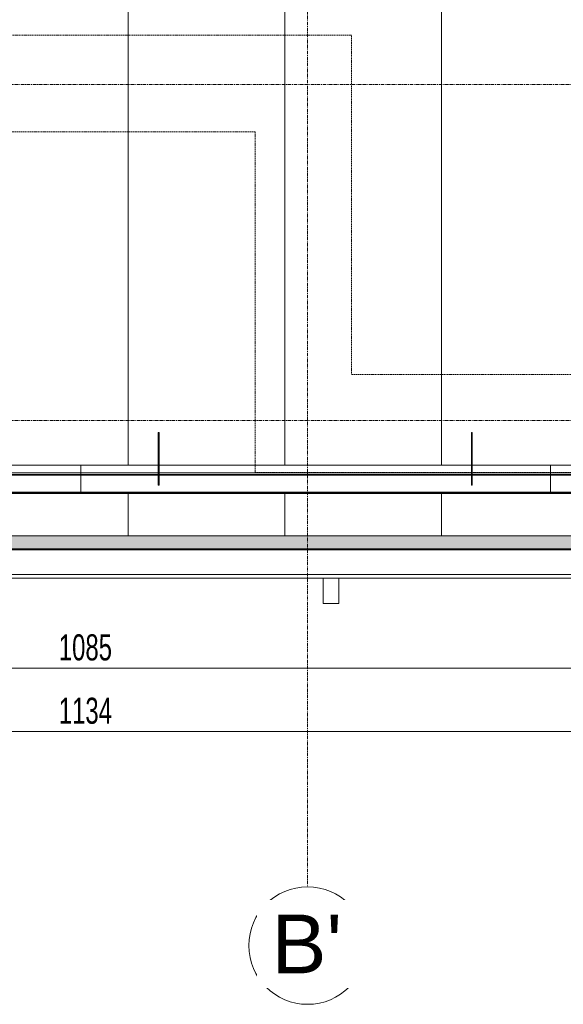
# Model space of a CAD drawing. Header units: centimetres. Extents: x 376 to 6517, y 1901 to 66534.
# Tile 105 of 115: x 3904 to 4112, y 65304 to 65681. Entities that reach past the tile are written whole.
import ezdxf

# ---------------------------------------------------------------- set-up
doc = ezdxf.new("R2010")
doc.units = ezdxf.units.CM
doc.linetypes.add('Linia siatki', pattern=[2.2225, 1.27, -0.3175, 0.3175, -0.3175])
doc.linetypes.add('Ukryty', pattern=[0.714375, 0.47625, -0.238125])
for name, color, linetype, lineweight in [('A-ANNO-DIMS', 7, 'Continuous', 5), ('A-ANNO-DIMS-50', 7, 'Continuous', 5), ('A-DETL-HDLN', 7, 'Ukryty', 5), ('A-DETL-MBND', 7, 'Continuous', 5), ('A-ROOF-OTLN', 7, 'Continuous', 5), ('A-ROOF-PATT', 7, 'Continuous', 5), ('S-GRID', 7, 'Continuous', 5), ('S-GRID-IDEN', 7, 'Continuous', 5)]:
    doc.layers.add(name, color=color, linetype=linetype, lineweight=lineweight)
doc.styles.add('Arial Narrow_1', font='ARIALN.TTF', dxfattribs={"width": 0.8, "height": 10})
doc.styles.add('Arial_2', font='arial.ttf', dxfattribs={"height": 22.5})
doc.dimstyles.new('REVIT_standard', dxfattribs={"dimscale": 30.48, "dimtxt": 10.23431, "dimasz": 0.246063, "dimexe": 0.164042, "dimexo": 0.0625, "dimgap": 0, "dimtad": 1, "dimdec": 1, "dimrnd": 0.5, "dimdsep": 46, "dimtxsty": 'Arial Narrow_1', "dimblk1": 'OBLIQUE', "dimblk2": 'OBLIQUE', "dimsah": 1, "dimcen": 0.09, "dimazin": 0, "dimtfac": 1, "dimtdec": 4, "dimtix": 1, "dimtmove": 0, "dimatfit": 3, "dimfxl": 0.164042, "dimfxlon": 1, "dimtvp": 1, "dimtolj": 1, "dimtzin": 0, "dimarcsym": 2})
doc.dimstyles.new('standard_wielkość_otworów', dxfattribs={"dimscale": 30.48, "dimtxt": 10.23431, "dimasz": 0.246063, "dimexe": 0.164042, "dimexo": 0.0625, "dimgap": 0, "dimtad": 1, "dimdec": 1, "dimrnd": 0.5, "dimdsep": 46, "dimtxsty": 'Arial Narrow_1', "dimblk1": 'OBLIQUE', "dimblk2": 'OBLIQUE', "dimsah": 1, "dimcen": 0.09, "dimazin": 0, "dimtfac": 1, "dimtdec": 4, "dimtix": 1, "dimtmove": 0, "dimatfit": 3, "dimfxl": 0.164042, "dimfxlon": 1, "dimtvp": 1, "dimtolj": 1, "dimtzin": 0, "dimarcsym": 2})

# ---------------------------------------------------------------- blocks, each defined once
blk = doc.blocks.new('Construction_Roof-Accessories_Lindab_SNO_KOTEGL - Construction_Roof-Accessories_Lindab_SNO-V37-Dach PB')
at = {"layer": 'A-DETL-MBND'}
for p, q in [((63791.56, 65510.41), (63761.86, 65510.41)), ((63761.86, 65510.41), (63761.86, 65510.38)), ((63761.86, 65504.19), (63761.86, 65510.38)), ((63911.56, 65510.41), (63791.86, 65510.41)), ((63941.86, 65510.41), (63911.86, 65510.41)), ((63941.86, 65510.38), (63941.86, 65510.41)), ((63941.86, 65510.38), (63941.86, 65504.19)), ((63761.86, 65504.19), (63761.86, 65503.86)), ((63761.86, 65500.09), (63761.86, 65503.86)), ((63941.86, 65503.86), (63941.86, 65504.19)), ((63941.86, 65503.86), (63941.86, 65500.09)), ((63761.86, 65499.87), (63761.86, 65500.09)), ((63761.86, 65500.09), (63941.86, 65500.09)), ((63761.86, 65499.7), (63761.86, 65499.81)), ((63761.86, 65499.81), (63941.86, 65499.81)), ((63761.86, 65499.55), (63761.86, 65499.7)), ((63761.86, 65499.7), (63941.86, 65499.7)), ((63761.86, 65499.55), (63761.86, 65499.54)), ((63761.86, 65499.54), (63941.86, 65499.54)), ((63941.86, 65500.09), (63941.86, 65499.87)), ((63941.86, 65499.81), (63941.86, 65499.7)), ((63941.86, 65499.7), (63941.86, 65499.55)), ((63941.86, 65499.54), (63941.86, 65499.55))]:
    blk.add_line(p, q, dxfattribs=at)
at = {"layer": 'A-DETL-MBND', "color": 253, "true_color": 0xa3a3a3}
for p, q in [((63761.86, 65510.41), (63761.86, 65510.35)), ((63761.86, 65510.35), (63761.86, 65510.31)), ((63761.86, 65510.29), (63761.86, 65510.3)), ((63761.86, 65510.28), (63761.86, 65510.3)), ((63761.86, 65510.25), (63761.86, 65510.29)), ((63761.86, 65510.28), (63761.86, 65504.19)), ((63761.86, 65506.78), (63761.86, 65510.25)), ((63791.86, 65510.41), (63791.58, 65510.41)), ((63911.86, 65510.41), (63911.58, 65510.41)), ((63941.86, 65510.31), (63941.86, 65510.41)), ((63941.86, 65510.3), (63941.86, 65510.28)), ((63941.86, 65510.3), (63941.86, 65510.25)), ((63941.86, 65504.19), (63941.86, 65510.28)), ((63941.86, 65510.25), (63941.86, 65506.78)), ((63761.86, 65507.58), (63791.56, 65507.58)), ((63761.86, 65506.85), (63791.56, 65506.85)), ((63761.86, 65506.78), (63761.86, 65506.6)), ((63791.86, 65507.58), (63911.56, 65507.58)), ((63791.86, 65506.85), (63911.56, 65506.85)), ((63911.86, 65507.58), (63941.86, 65507.58)), ((63911.86, 65506.85), (63941.86, 65506.85)), ((63941.86, 65506.6), (63941.86, 65506.78)), ((63761.86, 65503.93), (63761.86, 65504.08)), ((63761.86, 65503.92), (63761.86, 65500.14)), ((63941.86, 65504.08), (63941.86, 65503.93)), ((63941.86, 65500.14), (63941.86, 65503.92)), ((63761.86, 65500.02), (63761.86, 65499.94)), ((63761.86, 65499.94), (63761.86, 65499.87)), ((63761.86, 65499.81), (63761.86, 65499.7)), ((63761.86, 65499.66), (63761.86, 65499.8)), ((63761.86, 65499.66), (63761.86, 65499.67)), ((63761.86, 65499.66), (63761.86, 65499.54)), ((63941.86, 65499.94), (63941.86, 65500.02)), ((63941.86, 65499.87), (63941.86, 65499.94)), ((63941.86, 65499.7), (63941.86, 65499.81)), ((63941.86, 65499.8), (63941.86, 65499.66)), ((63941.86, 65499.54), (63941.86, 65499.66))]:
    blk.add_line(p, q, dxfattribs=at)
at = {"layer": 'A-DETL-MBND', "color": 254, "true_color": 0xdddddd}
for p, q in [((63761.86, 65510.25), (63761.86, 65506.85)), ((63941.86, 65506.85), (63941.86, 65510.25)), ((63761.86, 65506.93), (63761.86, 65507.58)), ((63761.86, 65506.8), (63761.86, 65506.93)), ((63761.86, 65506.79), (63761.86, 65506.85)), ((63761.86, 65506.76), (63761.86, 65506.8)), ((63761.86, 65506.75), (63761.86, 65506.79)), ((63761.86, 65506.73), (63761.86, 65506.76)), ((63761.86, 65506.73), (63761.86, 65506.75)), ((63761.86, 65506.72), (63761.86, 65506.73)), ((63761.86, 65506.72), (63761.86, 65506.73)), ((63761.86, 65506.66), (63761.86, 65506.6)), ((63791.56, 65507.58), (63791.86, 65507.58)), ((63791.56, 65506.85), (63791.86, 65506.85)), ((63911.56, 65507.58), (63911.86, 65507.58)), ((63911.56, 65506.85), (63911.86, 65506.85)), ((63941.86, 65507.58), (63941.86, 65506.93)), ((63941.86, 65506.93), (63941.86, 65506.72)), ((63941.86, 65506.85), (63941.86, 65506.79)), ((63941.86, 65506.79), (63941.86, 65506.72)), ((63941.86, 65506.6), (63941.86, 65506.66))]:
    blk.add_line(p, q, dxfattribs=at)
at = {"layer": 'A-DETL-MBND', "color": 7, "true_color": 0xf2f2f2}
for p, q in [((63761.86, 65507.58), (63761.86, 65507.54)), ((63761.86, 65507.54), (63761.86, 65506.93)), ((63941.86, 65507.54), (63941.86, 65507.58)), ((63941.86, 65506.93), (63941.86, 65507.54))]:
    blk.add_line(p, q, dxfattribs=at)
at = {"layer": 'A-DETL-MBND', "color": 9, "true_color": 0xc7c7c7}
for p, q in [((63761.86, 65507.54), (63791.56, 65507.54)), ((63791.56, 65506.6), (63791.86, 65506.6)), ((63791.58, 65506.78), (63791.86, 65506.78)), ((63791.86, 65507.54), (63911.56, 65507.54)), ((63911.56, 65506.6), (63911.86, 65506.6)), ((63911.58, 65506.78), (63911.86, 65506.78)), ((63911.86, 65507.54), (63941.86, 65507.54))]:
    blk.add_line(p, q, dxfattribs=at)
at = {"layer": 'A-DETL-MBND', "color": 251, "true_color": 0x666666}
for p, q in [((63761.86, 65506.78), (63791.56, 65506.78)), ((63761.86, 65506.6), (63791.56, 65506.6)), ((63791.86, 65506.78), (63911.56, 65506.78)), ((63791.86, 65506.6), (63911.56, 65506.6)), ((63911.86, 65506.78), (63941.86, 65506.78)), ((63911.86, 65506.6), (63941.86, 65506.6)), ((63761.86, 65500.14), (63941.86, 65500.14))]:
    blk.add_line(p, q, dxfattribs=at)
at = {"layer": 'A-DETL-MBND', "color": 254, "true_color": 0xeaeaea}
for p, q in [((63791.59, 65507.54), (63791.86, 65507.54)), ((63911.59, 65507.54), (63911.86, 65507.54))]:
    blk.add_line(p, q, dxfattribs=at)
blk = doc.blocks.new('Construction_Roof-Accessories_Lindab_KOTEGL - Construction_Roof-Accessories_Lindab_KOTEGL-V38-Dach PB')
at = {"layer": 'A-DETL-MBND'}
for p, q in [((63971.56, 65508.46), (63971.56, 65523.02)), ((63971.86, 65523.02), (63971.56, 65523.02)), ((63971.86, 65523.02), (63971.86, 65508.46)), ((63971.56, 65508.46), (63971.56, 65507.65)), ((63971.86, 65507.65), (63971.86, 65508.46)), ((63971.56, 65503.07), (63971.56, 65507.65)), ((63971.86, 65507.65), (63971.86, 65503.07)), ((63971.56, 65503.07), (63971.56, 65502.82)), ((63971.56, 65502.84), (63971.56, 65502.82)), ((63971.56, 65502.82), (63971.86, 65502.82)), ((63971.86, 65502.82), (63971.86, 65503.07)), ((63971.86, 65502.82), (63971.86, 65502.84))]:
    blk.add_line(p, q, dxfattribs=at)
at = {"layer": 'A-DETL-MBND', "color": 251, "true_color": 0x666666}
for p, q in [((63971.56, 65523.02), (63971.56, 65514.05)), ((63971.86, 65514.05), (63971.86, 65523.02)), ((63971.56, 65511.84), (63971.56, 65514.05)), ((63971.56, 65511.54), (63971.56, 65513.26)), ((63971.86, 65514.05), (63971.86, 65511.84)), ((63971.86, 65513.26), (63971.86, 65511.54)), ((63971.56, 65511.55), (63971.56, 65511.84)), ((63971.56, 65509.35), (63971.56, 65511.55)), ((63971.56, 65509.04), (63971.56, 65510.76)), ((63971.56, 65509.05), (63971.56, 65509.35)), ((63971.56, 65508.25), (63971.56, 65509.05)), ((63971.56, 65507.99), (63971.56, 65508.32)), ((63971.86, 65511.84), (63971.86, 65511.55)), ((63971.86, 65511.55), (63971.86, 65509.35)), ((63971.86, 65510.76), (63971.86, 65509.04)), ((63971.86, 65509.35), (63971.86, 65509.05)), ((63971.86, 65509.05), (63971.86, 65508.25)), ((63971.86, 65508.32), (63971.86, 65507.99)), ((63971.56, 65506.05), (63971.56, 65508.25)), ((63971.56, 65507.65), (63971.56, 65507.98)), ((63971.56, 65506.84), (63971.56, 65507.6)), ((63971.56, 65506.09), (63971.56, 65504.18)), ((63971.86, 65508.25), (63971.86, 65506.05)), ((63971.86, 65507.98), (63971.86, 65507.65)), ((63971.86, 65507.6), (63971.86, 65506.84)), ((63971.86, 65504.18), (63971.86, 65506.09)), ((63971.56, 65504.15), (63971.56, 65502.89)), ((63971.56, 65502.89), (63971.56, 65502.84)), ((63971.86, 65502.89), (63971.86, 65504.15)), ((63971.86, 65502.84), (63971.86, 65502.89))]:
    blk.add_line(p, q, dxfattribs=at)
at = {"layer": 'A-DETL-MBND', "color": 253, "true_color": 0xa3a3a3}
for p, q in [((63971.56, 65514.05), (63971.56, 65512)), ((63971.86, 65512), (63971.86, 65514.05)), ((63971.56, 65512), (63971.56, 65511.55)), ((63971.56, 65512), (63971.86, 65512)), ((63971.56, 65511.48), (63971.56, 65511.54)), ((63971.56, 65511.32), (63971.56, 65511.48)), ((63971.56, 65511.05), (63971.56, 65511.45)), ((63971.56, 65511.12), (63971.56, 65511.28)), ((63971.56, 65511.07), (63971.56, 65510.44)), ((63971.56, 65510.38), (63971.56, 65509.05)), ((63971.56, 65508.98), (63971.56, 65509.04)), ((63971.56, 65508.82), (63971.56, 65508.98)), ((63971.56, 65508.59), (63971.56, 65508.95)), ((63971.56, 65508.62), (63971.56, 65508.78)), ((63971.56, 65508.57), (63971.56, 65506.09)), ((63971.56, 65508.55), (63971.56, 65508.55)), ((63971.86, 65511.55), (63971.86, 65512)), ((63971.86, 65511.54), (63971.86, 65511.48)), ((63971.86, 65511.48), (63971.86, 65511.32)), ((63971.86, 65511.45), (63971.86, 65511.09)), ((63971.86, 65511.28), (63971.86, 65511.12)), ((63971.86, 65510.44), (63971.86, 65511.07)), ((63971.86, 65511.05), (63971.86, 65511.05)), ((63971.86, 65509.05), (63971.86, 65510.38)), ((63971.86, 65509.04), (63971.86, 65508.98)), ((63971.86, 65508.98), (63971.86, 65508.82)), ((63971.86, 65508.95), (63971.86, 65508.59)), ((63971.86, 65508.78), (63971.86, 65508.62)), ((63971.86, 65506.09), (63971.86, 65508.57)), ((63971.86, 65508.55), (63971.86, 65508.55))]:
    blk.add_line(p, q, dxfattribs=at)
at = {"layer": 'A-DETL-MBND', "color": 9, "true_color": 0xc7c7c7}
for p, q in [((63971.56, 65511.55), (63971.56, 65511.49)), ((63971.56, 65511.45), (63971.56, 65511.09)), ((63971.56, 65509.05), (63971.56, 65508.98)), ((63971.56, 65508.95), (63971.56, 65508.59)), ((63971.86, 65511.49), (63971.86, 65511.55)), ((63971.86, 65511.09), (63971.86, 65511.45)), ((63971.86, 65511.09), (63971.86, 65511.05)), ((63971.86, 65508.98), (63971.86, 65509.05)), ((63971.86, 65508.59), (63971.86, 65508.95))]:
    blk.add_line(p, q, dxfattribs=at)
at = {"layer": 'A-DETL-MBND', "color": 254, "true_color": 0xdddddd}
for p, q in [((63971.56, 65508.55), (63971.56, 65508.59)), ((63971.86, 65508.59), (63971.86, 65508.55))]:
    blk.add_line(p, q, dxfattribs=at)
blk = doc.blocks.new('Construction_Roof-Accessories_Lindab_KOTEGL - Construction_Roof-Accessories_Lindab_KOTEGL-V39-Dach PB')
at = {"layer": 'A-DETL-MBND'}
for p, q in [((64091.56, 65508.46), (64091.56, 65523.02)), ((64091.86, 65523.02), (64091.56, 65523.02)), ((64091.86, 65523.02), (64091.86, 65508.46)), ((64091.56, 65508.46), (64091.56, 65507.65)), ((64091.86, 65507.65), (64091.86, 65508.46)), ((64091.56, 65503.07), (64091.56, 65507.65)), ((64091.86, 65507.65), (64091.86, 65503.07)), ((64091.56, 65503.07), (64091.56, 65502.82)), ((64091.56, 65502.84), (64091.56, 65502.82)), ((64091.56, 65502.82), (64091.86, 65502.82)), ((64091.86, 65502.82), (64091.86, 65503.07)), ((64091.86, 65502.82), (64091.86, 65502.84))]:
    blk.add_line(p, q, dxfattribs=at)
at = {"layer": 'A-DETL-MBND', "color": 251, "true_color": 0x666666}
for p, q in [((64091.56, 65523.02), (64091.56, 65514.05)), ((64091.86, 65514.05), (64091.86, 65523.02)), ((64091.56, 65511.84), (64091.56, 65514.05)), ((64091.56, 65511.54), (64091.56, 65513.26)), ((64091.86, 65514.05), (64091.86, 65511.84)), ((64091.86, 65513.26), (64091.86, 65511.54)), ((64091.56, 65511.55), (64091.56, 65511.84)), ((64091.56, 65509.35), (64091.56, 65511.55)), ((64091.56, 65509.04), (64091.56, 65510.76)), ((64091.56, 65509.05), (64091.56, 65509.35)), ((64091.56, 65508.25), (64091.56, 65509.05)), ((64091.56, 65507.99), (64091.56, 65508.32)), ((64091.86, 65511.84), (64091.86, 65511.55)), ((64091.86, 65511.55), (64091.86, 65509.35)), ((64091.86, 65510.76), (64091.86, 65509.04)), ((64091.86, 65509.35), (64091.86, 65509.05)), ((64091.86, 65509.05), (64091.86, 65508.25)), ((64091.86, 65508.32), (64091.86, 65507.99)), ((64091.56, 65506.05), (64091.56, 65508.25)), ((64091.56, 65507.65), (64091.56, 65507.98)), ((64091.56, 65506.84), (64091.56, 65507.6)), ((64091.56, 65506.09), (64091.56, 65504.19)), ((64091.86, 65508.25), (64091.86, 65506.05)), ((64091.86, 65507.98), (64091.86, 65507.65)), ((64091.86, 65507.6), (64091.86, 65506.84)), ((64091.86, 65504.19), (64091.86, 65506.09)), ((64091.56, 65504.15), (64091.56, 65502.89)), ((64091.56, 65502.89), (64091.56, 65502.84)), ((64091.86, 65502.89), (64091.86, 65504.15)), ((64091.86, 65502.84), (64091.86, 65502.89))]:
    blk.add_line(p, q, dxfattribs=at)
at = {"layer": 'A-DETL-MBND', "color": 253, "true_color": 0xa3a3a3}
for p, q in [((64091.56, 65514.05), (64091.56, 65512)), ((64091.86, 65512), (64091.86, 65514.05)), ((64091.56, 65512), (64091.56, 65511.55)), ((64091.56, 65512), (64091.86, 65512)), ((64091.56, 65511.48), (64091.56, 65511.54)), ((64091.56, 65511.32), (64091.56, 65511.48)), ((64091.56, 65511.05), (64091.56, 65511.45)), ((64091.56, 65511.12), (64091.56, 65511.28)), ((64091.56, 65511.07), (64091.56, 65510.44)), ((64091.56, 65510.39), (64091.56, 65509.05)), ((64091.56, 65508.98), (64091.56, 65509.04)), ((64091.56, 65508.82), (64091.56, 65508.98)), ((64091.56, 65508.59), (64091.56, 65508.95)), ((64091.56, 65508.62), (64091.56, 65508.78)), ((64091.56, 65508.57), (64091.56, 65506.09)), ((64091.56, 65508.55), (64091.56, 65508.55)), ((64091.86, 65511.55), (64091.86, 65512)), ((64091.86, 65511.54), (64091.86, 65511.48)), ((64091.86, 65511.48), (64091.86, 65511.32)), ((64091.86, 65511.45), (64091.86, 65511.09)), ((64091.86, 65511.28), (64091.86, 65511.12)), ((64091.86, 65510.44), (64091.86, 65511.07)), ((64091.86, 65511.05), (64091.86, 65511.05)), ((64091.86, 65509.05), (64091.86, 65510.39)), ((64091.86, 65509.04), (64091.86, 65508.98)), ((64091.86, 65508.98), (64091.86, 65508.82)), ((64091.86, 65508.95), (64091.86, 65508.59)), ((64091.86, 65508.78), (64091.86, 65508.62)), ((64091.86, 65506.09), (64091.86, 65508.57)), ((64091.86, 65508.55), (64091.86, 65508.55))]:
    blk.add_line(p, q, dxfattribs=at)
at = {"layer": 'A-DETL-MBND', "color": 9, "true_color": 0xc7c7c7}
for p, q in [((64091.56, 65511.55), (64091.56, 65511.49)), ((64091.56, 65511.45), (64091.56, 65511.09)), ((64091.56, 65509.05), (64091.56, 65508.98)), ((64091.56, 65508.95), (64091.56, 65508.59)), ((64091.86, 65511.49), (64091.86, 65511.55)), ((64091.86, 65511.09), (64091.86, 65511.45)), ((64091.86, 65511.09), (64091.86, 65511.05)), ((64091.86, 65508.98), (64091.86, 65509.05)), ((64091.86, 65508.59), (64091.86, 65508.95))]:
    blk.add_line(p, q, dxfattribs=at)
at = {"layer": 'A-DETL-MBND', "color": 254, "true_color": 0xdddddd}
for p, q in [((64091.56, 65508.55), (64091.56, 65508.59)), ((64091.86, 65508.59), (64091.86, 65508.55))]:
    blk.add_line(p, q, dxfattribs=at)
blk = doc.blocks.new('Construction_Roof-Accessories_Lindab_SNO_KOTEGL - Construction_Roof-Accessories_Lindab_SNO-V40-Dach PB')
at = {"layer": 'A-DETL-MBND'}
for p, q in [((63971.56, 65510.41), (63941.86, 65510.41)), ((63941.86, 65510.41), (63941.86, 65510.38)), ((63941.86, 65504.19), (63941.86, 65510.38)), ((64091.56, 65510.41), (63971.86, 65510.41)), ((64121.86, 65510.41), (64091.86, 65510.41)), ((64121.86, 65510.38), (64121.86, 65510.41)), ((64121.86, 65510.38), (64121.86, 65504.19)), ((63941.86, 65504.19), (63941.86, 65503.86)), ((63941.86, 65500.09), (63941.86, 65503.86)), ((64121.86, 65503.86), (64121.86, 65504.19)), ((64121.86, 65503.86), (64121.86, 65500.09)), ((63941.86, 65499.87), (63941.86, 65500.09)), ((63941.86, 65500.09), (64121.86, 65500.09)), ((63941.86, 65499.7), (63941.86, 65499.81)), ((63941.86, 65499.81), (64121.86, 65499.81)), ((63941.86, 65499.55), (63941.86, 65499.7)), ((63941.86, 65499.7), (64121.86, 65499.7)), ((63941.86, 65499.55), (63941.86, 65499.54)), ((63941.86, 65499.54), (64121.86, 65499.54)), ((64121.86, 65500.09), (64121.86, 65499.87)), ((64121.86, 65499.81), (64121.86, 65499.7)), ((64121.86, 65499.7), (64121.86, 65499.55)), ((64121.86, 65499.54), (64121.86, 65499.55))]:
    blk.add_line(p, q, dxfattribs=at)
at = {"layer": 'A-DETL-MBND', "color": 253, "true_color": 0xa3a3a3}
for p, q in [((63941.86, 65510.41), (63941.86, 65510.35)), ((63941.86, 65510.35), (63941.86, 65510.31)), ((63941.86, 65510.25), (63941.86, 65510.3)), ((63941.86, 65510.28), (63941.86, 65510.3)), ((63941.86, 65510.28), (63941.86, 65504.19)), ((63941.86, 65506.78), (63941.86, 65510.25)), ((63971.86, 65510.41), (63971.58, 65510.41)), ((64091.86, 65510.41), (64091.58, 65510.41)), ((64121.86, 65510.39), (64121.86, 65510.41)), ((64121.86, 65510.31), (64121.86, 65510.39)), ((64121.86, 65510.3), (64121.86, 65510.28)), ((64121.86, 65510.3), (64121.86, 65510.25)), ((64121.86, 65504.19), (64121.86, 65510.28)), ((64121.86, 65510.25), (64121.86, 65506.78)), ((63941.86, 65507.58), (63971.56, 65507.58)), ((63941.86, 65506.85), (63971.56, 65506.85)), ((63941.86, 65506.78), (63941.86, 65506.6)), ((63971.86, 65507.58), (64091.56, 65507.58)), ((63971.86, 65506.85), (64091.56, 65506.85)), ((64091.86, 65507.58), (64121.86, 65507.58)), ((64091.86, 65506.85), (64121.86, 65506.85)), ((64121.86, 65506.6), (64121.86, 65506.78)), ((63941.86, 65503.93), (63941.86, 65504.08)), ((63941.86, 65503.92), (63941.86, 65500.14)), ((64121.86, 65504.08), (64121.86, 65503.93)), ((64121.86, 65500.14), (64121.86, 65503.92)), ((63941.86, 65500.02), (63941.86, 65499.94)), ((63941.86, 65499.94), (63941.86, 65499.87)), ((63941.86, 65499.81), (63941.86, 65499.7)), ((63941.86, 65499.67), (63941.86, 65499.8)), ((63941.86, 65499.66), (63941.86, 65499.67)), ((63941.86, 65499.66), (63941.86, 65499.54)), ((64121.86, 65499.94), (64121.86, 65500.02)), ((64121.86, 65499.87), (64121.86, 65499.94)), ((64121.86, 65499.7), (64121.86, 65499.81)), ((64121.86, 65499.8), (64121.86, 65499.66)), ((64121.86, 65499.54), (64121.86, 65499.66))]:
    blk.add_line(p, q, dxfattribs=at)
at = {"layer": 'A-DETL-MBND', "color": 254, "true_color": 0xdddddd}
for p, q in [((63941.86, 65510.25), (63941.86, 65506.85)), ((64121.86, 65506.85), (64121.86, 65510.25)), ((63941.86, 65506.93), (63941.86, 65507.58)), ((63941.86, 65506.86), (63941.86, 65506.93)), ((63941.86, 65506.72), (63941.86, 65506.86)), ((63941.86, 65506.72), (63941.86, 65506.85)), ((63941.86, 65506.66), (63941.86, 65506.62)), ((63941.86, 65506.62), (63941.86, 65506.6)), ((63971.56, 65507.58), (63971.86, 65507.58)), ((63971.56, 65506.85), (63971.86, 65506.85)), ((64091.56, 65507.58), (64091.86, 65507.58)), ((64091.56, 65506.85), (64091.86, 65506.85)), ((64121.86, 65507.58), (64121.86, 65506.93)), ((64121.86, 65506.93), (64121.86, 65506.8)), ((64121.86, 65506.85), (64121.86, 65506.75)), ((64121.86, 65506.8), (64121.86, 65506.73)), ((64121.86, 65506.75), (64121.86, 65506.72)), ((64121.86, 65506.73), (64121.86, 65506.72)), ((64121.86, 65506.6), (64121.86, 65506.66))]:
    blk.add_line(p, q, dxfattribs=at)
at = {"layer": 'A-DETL-MBND', "color": 7, "true_color": 0xf2f2f2}
for p, q in [((63941.86, 65507.58), (63941.86, 65507.54)), ((63941.86, 65507.54), (63941.86, 65506.93)), ((64121.86, 65507.54), (64121.86, 65507.58)), ((64121.86, 65506.93), (64121.86, 65507.54))]:
    blk.add_line(p, q, dxfattribs=at)
at = {"layer": 'A-DETL-MBND', "color": 9, "true_color": 0xc7c7c7}
for p, q in [((63941.86, 65507.54), (63971.56, 65507.54)), ((63971.56, 65506.6), (63971.86, 65506.6)), ((63971.58, 65506.78), (63971.86, 65506.78)), ((63971.86, 65507.54), (64091.56, 65507.54)), ((64091.56, 65506.6), (64091.86, 65506.6)), ((64091.58, 65506.78), (64091.86, 65506.78)), ((64091.86, 65507.54), (64121.86, 65507.54))]:
    blk.add_line(p, q, dxfattribs=at)
at = {"layer": 'A-DETL-MBND', "color": 251, "true_color": 0x666666}
for p, q in [((63941.86, 65506.78), (63971.56, 65506.78)), ((63941.86, 65506.6), (63971.56, 65506.6)), ((63971.86, 65506.78), (64091.56, 65506.78)), ((63971.86, 65506.6), (64091.56, 65506.6)), ((64091.86, 65506.78), (64121.86, 65506.78)), ((64091.86, 65506.6), (64121.86, 65506.6)), ((63941.86, 65500.14), (64121.86, 65500.14))]:
    blk.add_line(p, q, dxfattribs=at)
at = {"layer": 'A-DETL-MBND', "color": 254, "true_color": 0xeaeaea}
for p, q in [((63971.59, 65507.54), (63971.86, 65507.54)), ((64091.59, 65507.54), (64091.86, 65507.54))]:
    blk.add_line(p, q, dxfattribs=at)
blk = doc.blocks.new('Construction_Roof-Accessories_Lindab_SNO_KOTEGL - Construction_Roof-Accessories_Lindab_SNO-V43-Dach PB')
at = {"layer": 'A-DETL-MBND'}
for p, q in [((64151.56, 65510.41), (64121.86, 65510.41)), ((64121.86, 65510.41), (64121.86, 65510.38)), ((64121.86, 65504.19), (64121.86, 65510.38)), ((64271.56, 65510.41), (64151.86, 65510.41)), ((64301.86, 65510.41), (64271.86, 65510.41)), ((64301.86, 65510.38), (64301.86, 65510.41)), ((64301.86, 65510.38), (64301.86, 65504.19)), ((64121.86, 65504.19), (64121.86, 65503.86)), ((64121.86, 65500.09), (64121.86, 65503.86)), ((64301.86, 65503.86), (64301.86, 65504.19)), ((64301.86, 65503.86), (64301.86, 65500.09)), ((64121.86, 65499.87), (64121.86, 65500.09)), ((64121.86, 65500.09), (64301.86, 65500.09)), ((64121.86, 65499.7), (64121.86, 65499.81)), ((64121.86, 65499.81), (64301.86, 65499.81)), ((64121.86, 65499.55), (64121.86, 65499.7)), ((64121.86, 65499.7), (64301.86, 65499.7)), ((64121.86, 65499.55), (64121.86, 65499.54)), ((64121.86, 65499.54), (64301.86, 65499.54)), ((64301.86, 65500.09), (64301.86, 65499.87)), ((64301.86, 65499.81), (64301.86, 65499.7)), ((64301.86, 65499.7), (64301.86, 65499.55)), ((64301.86, 65499.54), (64301.86, 65499.55))]:
    blk.add_line(p, q, dxfattribs=at)
at = {"layer": 'A-DETL-MBND', "color": 253, "true_color": 0xa3a3a3}
for p, q in [((64121.86, 65510.41), (64121.86, 65510.35)), ((64121.86, 65510.35), (64121.86, 65510.31)), ((64121.86, 65510.25), (64121.86, 65510.3)), ((64121.86, 65510.28), (64121.86, 65510.3)), ((64121.86, 65510.28), (64121.86, 65504.19)), ((64121.86, 65506.78), (64121.86, 65510.25)), ((64151.86, 65510.41), (64151.58, 65510.41)), ((64271.86, 65510.41), (64271.58, 65510.41)), ((64301.86, 65510.39), (64301.86, 65510.41)), ((64301.86, 65510.31), (64301.86, 65510.39)), ((64301.86, 65510.3), (64301.86, 65510.28)), ((64301.86, 65510.3), (64301.86, 65510.29)), ((64301.86, 65510.29), (64301.86, 65510.25)), ((64301.86, 65504.19), (64301.86, 65510.28)), ((64301.86, 65510.25), (64301.86, 65506.78)), ((64121.86, 65507.58), (64151.56, 65507.58)), ((64121.86, 65506.85), (64151.56, 65506.85)), ((64121.86, 65506.78), (64121.86, 65506.6)), ((64151.86, 65507.58), (64271.56, 65507.58)), ((64151.86, 65506.85), (64271.56, 65506.85)), ((64271.86, 65507.58), (64301.86, 65507.58)), ((64271.86, 65506.85), (64301.86, 65506.85)), ((64301.86, 65506.7), (64301.86, 65506.78)), ((64301.86, 65506.6), (64301.86, 65506.7)), ((64121.86, 65503.93), (64121.86, 65504.08)), ((64121.86, 65503.92), (64121.86, 65500.14)), ((64301.86, 65504.08), (64301.86, 65504.04)), ((64301.86, 65504.04), (64301.86, 65503.98)), ((64301.86, 65503.98), (64301.86, 65503.93)), ((64301.86, 65500.14), (64301.86, 65503.92)), ((64121.86, 65500.02), (64121.86, 65499.94)), ((64121.86, 65499.94), (64121.86, 65499.87)), ((64121.86, 65499.81), (64121.86, 65499.7)), ((64121.86, 65499.67), (64121.86, 65499.8)), ((64121.86, 65499.66), (64121.86, 65499.67)), ((64121.86, 65499.66), (64121.86, 65499.54)), ((64301.86, 65499.94), (64301.86, 65500.02)), ((64301.86, 65499.87), (64301.86, 65499.94)), ((64301.86, 65499.7), (64301.86, 65499.81)), ((64301.86, 65499.8), (64301.86, 65499.74)), ((64301.86, 65499.74), (64301.86, 65499.66)), ((64301.86, 65499.56), (64301.86, 65499.66)), ((64301.86, 65499.54), (64301.86, 65499.56))]:
    blk.add_line(p, q, dxfattribs=at)
at = {"layer": 'A-DETL-MBND', "color": 254, "true_color": 0xdddddd}
for p, q in [((64121.86, 65510.25), (64121.86, 65506.85)), ((64301.86, 65506.85), (64301.86, 65510.25)), ((64121.86, 65506.93), (64121.86, 65507.58)), ((64121.86, 65506.86), (64121.86, 65506.93)), ((64121.86, 65506.8), (64121.86, 65506.86)), ((64121.86, 65506.79), (64121.86, 65506.85)), ((64121.86, 65506.73), (64121.86, 65506.8)), ((64121.86, 65506.75), (64121.86, 65506.79)), ((64121.86, 65506.73), (64121.86, 65506.75)), ((64121.86, 65506.72), (64121.86, 65506.73)), ((64121.86, 65506.72), (64121.86, 65506.73)), ((64121.86, 65506.66), (64121.86, 65506.62)), ((64121.86, 65506.62), (64121.86, 65506.6)), ((64151.56, 65507.58), (64151.86, 65507.58)), ((64151.56, 65506.85), (64151.86, 65506.85)), ((64271.56, 65507.58), (64271.86, 65507.58)), ((64271.56, 65506.85), (64271.86, 65506.85)), ((64301.86, 65507.58), (64301.86, 65506.93)), ((64301.86, 65506.93), (64301.86, 65506.86)), ((64301.86, 65506.86), (64301.86, 65506.8)), ((64301.86, 65506.85), (64301.86, 65506.79)), ((64301.86, 65506.8), (64301.86, 65506.76)), ((64301.86, 65506.79), (64301.86, 65506.75)), ((64301.86, 65506.76), (64301.86, 65506.73)), ((64301.86, 65506.75), (64301.86, 65506.73)), ((64301.86, 65506.73), (64301.86, 65506.72)), ((64301.86, 65506.73), (64301.86, 65506.72)), ((64301.86, 65506.62), (64301.86, 65506.66)), ((64301.86, 65506.6), (64301.86, 65506.62))]:
    blk.add_line(p, q, dxfattribs=at)
at = {"layer": 'A-DETL-MBND', "color": 7, "true_color": 0xf2f2f2}
for p, q in [((64121.86, 65507.58), (64121.86, 65507.54)), ((64121.86, 65507.54), (64121.86, 65506.93)), ((64301.86, 65507.54), (64301.86, 65507.58)), ((64301.86, 65506.93), (64301.86, 65507.54))]:
    blk.add_line(p, q, dxfattribs=at)
at = {"layer": 'A-DETL-MBND', "color": 9, "true_color": 0xc7c7c7}
for p, q in [((64121.86, 65507.54), (64151.56, 65507.54)), ((64151.56, 65506.6), (64151.86, 65506.6)), ((64151.58, 65506.78), (64151.86, 65506.78)), ((64151.86, 65507.54), (64271.56, 65507.54)), ((64271.56, 65506.6), (64271.86, 65506.6)), ((64271.58, 65506.78), (64271.86, 65506.78)), ((64271.86, 65507.54), (64301.86, 65507.54))]:
    blk.add_line(p, q, dxfattribs=at)
at = {"layer": 'A-DETL-MBND', "color": 251, "true_color": 0x666666}
for p, q in [((64121.86, 65506.78), (64151.56, 65506.78)), ((64121.86, 65506.6), (64151.56, 65506.6)), ((64151.86, 65506.78), (64271.56, 65506.78)), ((64151.86, 65506.6), (64271.56, 65506.6)), ((64271.86, 65506.78), (64301.86, 65506.78)), ((64271.86, 65506.6), (64301.86, 65506.6)), ((64121.86, 65500.14), (64301.86, 65500.14))]:
    blk.add_line(p, q, dxfattribs=at)
at = {"layer": 'A-DETL-MBND', "color": 254, "true_color": 0xeaeaea}
for p, q in [((64151.59, 65507.54), (64151.86, 65507.54)), ((64271.59, 65507.54), (64271.86, 65507.54))]:
    blk.add_line(p, q, dxfattribs=at)
blk = doc.blocks.new('DIMBLOCK79-Dach PB')
at = {"layer": 'A-ANNO-DIMS-50', "color": 250, "true_color": 0x303030}
for p, q in [((3385.57, 65432.73), (3385.57, 65437.73)), ((4470.47, 65432.73), (4470.47, 65437.73)), ((3385.57, 65432.73), (3389.32, 65436.48)), ((4470.47, 65432.73), (4474.22, 65436.48)), ((3385.57, 65432.73), (3381.82, 65428.98)), ((3385.57, 65432.73), (4470.47, 65432.73)), ((3385.57, 65432.73), (3385.57, 65427.73)), ((4470.47, 65432.73), (4466.72, 65428.98)), ((4470.47, 65432.73), (4470.47, 65427.73))]:
    blk.add_line(p, q, dxfattribs=at)
at = {"layer": 'A-ANNO-DIMS-50', "color": 0, "insert": (3918.6, 65445.66), "char_height": 10, "width": 22.613, "attachment_point": 1, "line_spacing_factor": 0.974696, "style": 'Arial Narrow_1'}
blk.add_mtext('1085', dxfattribs=at)
blk = doc.blocks.new('_Oblique')
at = {"color": 0, "linetype": 'ByBlock', "lineweight": -2}
blk.add_line((-0.5, -0.5), (0.5, 0.5), dxfattribs=at)
blk = doc.blocks.new('Siatka - M_Symbol siatki - okrąg mniejszy-7853319-Dach PB')
at = {"layer": 'S-GRID-IDEN'}
blk.add_circle((0, 0), 0.45, dxfattribs=at)
blk = doc.blocks.new('DIMBLOCK86-Dach PB')
at = {"layer": 'A-ANNO-DIMS-50', "color": 250, "true_color": 0x303030}
for p, q in [((3360.99, 65408.46), (3360.99, 65413.46)), ((3360.99, 65408.46), (3364.74, 65412.21)), ((4495.02, 65408.46), (4495.02, 65413.46)), ((4495.02, 65408.46), (4498.77, 65412.21)), ((3360.99, 65408.46), (3357.24, 65404.71)), ((3360.99, 65408.46), (4495.02, 65408.46)), ((3360.99, 65408.46), (3360.99, 65403.46)), ((4495.02, 65408.46), (4491.27, 65404.71)), ((4495.02, 65408.46), (4495.02, 65403.46))]:
    blk.add_line(p, q, dxfattribs=at)
at = {"layer": 'A-ANNO-DIMS-50', "color": 0, "insert": (3918.58, 65421.39), "char_height": 10, "width": 22.613, "attachment_point": 1, "line_spacing_factor": 0.974696, "style": 'Arial Narrow_1'}
blk.add_mtext('1134', dxfattribs=at)

msp = doc.modelspace()

# ---------------------------------------------------------------- hatches: boundary and pattern name
at = {"layer": 'A-ROOF-PATT'}
h = msp.add_hatch(dxfattribs=at)
h.set_pattern_fill('FP_13', color=256, style=0, pattern_type=2)
h.set_pattern_definition([(90, (-60014.834, 16488.924), (-60, 4e-15), [])])
h.paths.add_polyline_path([(3365.99, 65483.42), (4490.02, 65483.42), (4490.02, 65898.22), (3365.99, 65898.22), (3365.99, 65485.01)])
h.paths.add_polyline_path([(3688.06, 65499.54), (3387.03, 65499.55), (3387.03, 65510.41), (3416.73, 65510.41), (3416.73, 65523.02), (3417.03, 65523.02), (3417.03, 65510.41), (3536.73, 65510.41), (3536.73, 65523.02), (3537.03, 65523.02), (3537.03, 65510.41), (3596.73, 65510.41), (3596.73, 65523.02), (3597.03, 65523.02), (3597.03, 65510.41), (3716.73, 65510.41), (3716.73, 65523.02), (3717.03, 65523.02), (3717.07, 65510.41), (3776.73, 65510.41), (3776.73, 65523.02), (3777.03, 65523.02), (3777.03, 65510.41), (3896.73, 65510.41), (3896.73, 65523.02), (3897.03, 65523.02), (3897.03, 65510.41), (3956.73, 65510.41), (3956.73, 65523.02), (3957.03, 65523.02), (3957.03, 65510.41), (4076.73, 65510.41), (4076.73, 65523.02), (4077.03, 65523.02), (4077.03, 65510.41), (4136.73, 65510.41), (4136.73, 65523.02), (4137.03, 65523.02), (4137.03, 65510.41), (4256.73, 65510.41), (4256.73, 65523.02), (4257.03, 65523.02), (4257.03, 65510.41), (4316.73, 65510.41), (4316.73, 65523.02), (4317.03, 65523.02), (4317.03, 65510.41), (4436.73, 65510.41), (4436.73, 65523.02), (4437.03, 65523.02), (4437.03, 65510.41), (4467.03, 65510.38), (4467.03, 65499.54), (3697.73, 65499.54)])
at = {"layer": 'A-ROOF-PATT', "true_color": 0xc7ae96}
h = msp.add_hatch(color=253, dxfattribs=at)
h.paths.add_polyline_path([(4495.02, 65478.42), (4490.02, 65483.42), (3365.99, 65483.42), (3360.99, 65478.42), (4460.69, 65478.42), (4461.34, 65479.19), (4462.34, 65479.92), (4463.5, 65480.38), (4464.74, 65480.55), (4466.1, 65480.35), (4467.24, 65479.88), (4468.38, 65478.94), (4468.79, 65478.42), (4490.5, 65478.42)])
h.paths.add_polyline_path([(4468.27, 65478.42), (4468.54, 65478.42), (4468.13, 65478.94), (4467.14, 65479.7), (4465.98, 65480.18), (4464.74, 65480.35), (4463.44, 65480.16), (4462.24, 65479.63), (4461.34, 65478.94), (4460.94, 65478.42), (4468.13, 65478.42)])

# ---------------------------------------------------------------- linework, layer by layer
at = {"layer": 'A-DETL-HDLN'}
for p, q in [((4030.79, 65675.14), (3710.62, 65675.14)), ((4030.79, 65545.14), (4030.79, 65675.14)), ((3993.79, 65638.12), (3748.12, 65638.12)), ((3993.79, 65638.12), (3993.79, 65507.62)), ((4452.26, 65545.14), (4030.79, 65545.14)), ((4490.04, 65507.62), (3993.79, 65507.62))]:
    msp.add_line(p, q, dxfattribs=at)
at = {"layer": 'A-DETL-MBND'}
for p, q in [((4460.52, 65478.19), (3360.99, 65478.19)), ((4460.38, 65477.98), (3360.99, 65477.98)), ((4495.02, 65468.61), (3360.99, 65468.61)), ((3360.99, 65467.22), (4495.02, 65467.22)), ((4019.87, 65457.51), (4019.87, 65467.23)), ((4025.87, 65457.51), (4025.87, 65467.23)), ((4025.87, 65457.51), (4019.87, 65457.51))]:
    msp.add_line(p, q, dxfattribs=at)
at = {"layer": 'A-ROOF-OTLN'}
for p, q in [((3360.99, 65483.42), (4495.02, 65483.42)), ((4460.69, 65478.42), (3360.99, 65478.42))]:
    msp.add_line(p, q, dxfattribs=at)
at = {"layer": 'S-GRID', "color": 9, "linetype": 'Linia siatki', "true_color": 0xc0c0c0}
for p, q in [((4013.92, 66462.55), (4013.92, 65348.91)), ((3308.52, 65656.29), (4627.17, 65656.29)), ((3308.52, 65527.61), (4627.17, 65527.61))]:
    msp.add_line(p, q, dxfattribs=at)

# ---------------------------------------------------------------- block references
at = {"layer": 'A-DETL-MBND'}
for name in ['Construction_Roof-Accessories_Lindab_KOTEGL - Construction_Roof-Accessories_Lindab_KOTEGL-V38-Dach PB', 'Construction_Roof-Accessories_Lindab_KOTEGL - Construction_Roof-Accessories_Lindab_KOTEGL-V39-Dach PB']:
    msp.add_blockref(name, (-60014.83, 0), dxfattribs=at)
at = {"layer": 'A-DETL-MBND', "color": 251, "true_color": 0x666666}
for name in ['Construction_Roof-Accessories_Lindab_SNO_KOTEGL - Construction_Roof-Accessories_Lindab_SNO-V37-Dach PB', 'Construction_Roof-Accessories_Lindab_SNO_KOTEGL - Construction_Roof-Accessories_Lindab_SNO-V40-Dach PB', 'Construction_Roof-Accessories_Lindab_SNO_KOTEGL - Construction_Roof-Accessories_Lindab_SNO-V43-Dach PB']:
    msp.add_blockref(name, (-60014.83, 0), dxfattribs=at)
at = {"layer": 'S-GRID-IDEN', "xscale": 49.99999999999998, "yscale": 49.99999999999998, "zscale": 49.99999999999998, "rotation": 180}
msp.add_blockref('Siatka - M_Symbol siatki - okrąg mniejszy-7853319-Dach PB', (4013.92, 65326.41), dxfattribs=at)

# ---------------------------------------------------------------- dimensions: what is measured, and where the dimension line sits
at = {"layer": 'A-ANNO-DIMS', "color": 250, "true_color": 0x303030}
for base, p1, p2, dimstyle, override, picture, middle in [((4470.47, 65432.73), (3385.57, 65437.73), (4470.47, 65437.73), 'REVIT_standard', {"dimpost": '<>', "dimfxl": 1084.9}, 'DIMBLOCK79-Dach PB', (3928.02, 65437.84)), ((4495.02, 65408.46), (3360.99, 65413.46), (4495.02, 65413.46), 'standard_wielkość_otworów', {"dimpost": '<>', "dimfxl": 1134.032632}, 'DIMBLOCK86-Dach PB', (3928, 65413.57))]:
    dim = msp.add_linear_dim(base=base, p1=p1, p2=p2, dimstyle=dimstyle, override=override, dxfattribs=at)
    dim.commit()
    dim.dimension.update_dxf_attribs({"geometry": picture, "text_midpoint": middle})

# ---------------------------------------------------------------- next in the draw order: texts
at = {"layer": 'S-GRID-IDEN', "insert": (4000.2, 65338.3), "char_height": 22.5, "width": 32.8692, "attachment_point": 1, "style": 'Arial_2', "bg_fill": 3, "box_fill_scale": 1.25, "bg_fill_color": 256, "bg_fill_true_color": 13158600, "bg_fill_transparency": 0}
msp.add_mtext("B'", dxfattribs=at)

doc.saveas('drawing.dxf')
